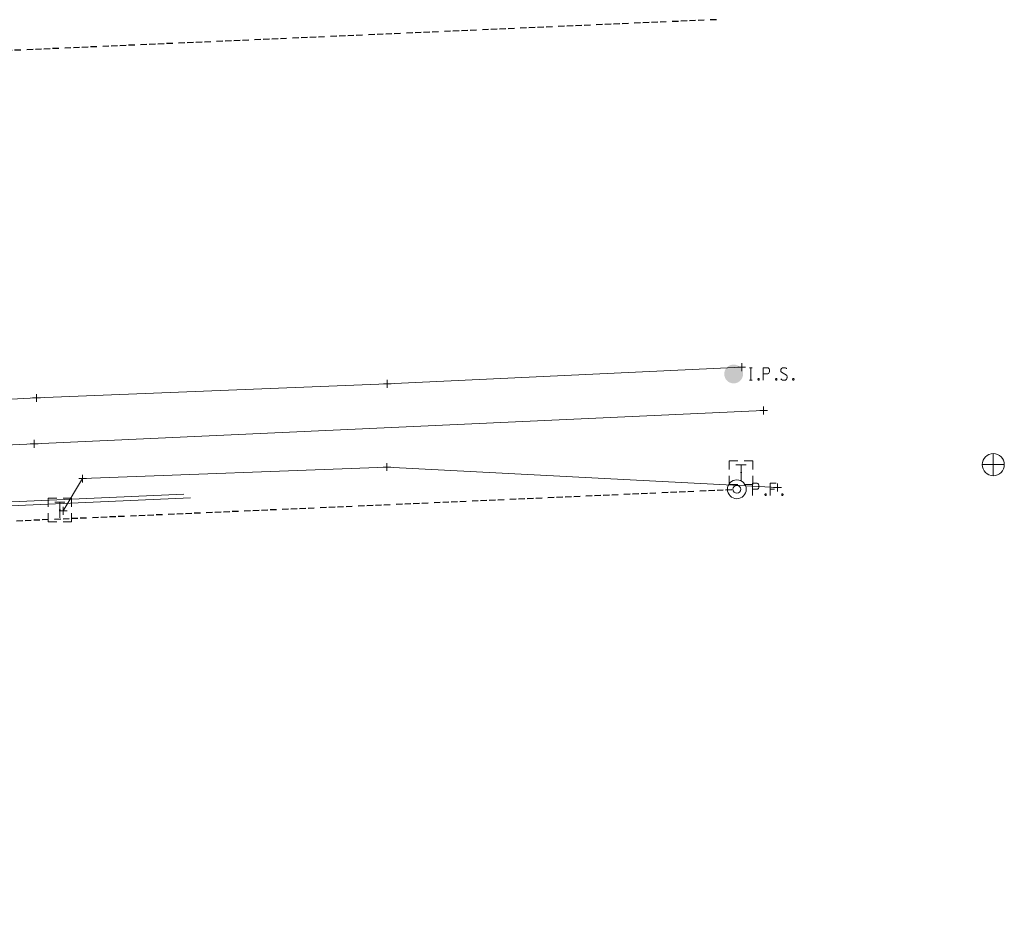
# Model space of a CAD drawing. Extents: x 2312693 to 2320081, y 680305 to 681656.
# Tile 37 of 37: x 2317504 to 2317630, y 681031 to 681145. Entities that reach past the tile are written whole.
import ezdxf

# ---------------------------------------------------------------- set-up
doc = ezdxf.new("R2010")
doc.units = 0
doc.header["$MEASUREMENT"] = 0
for name, pattern in [('foex', [0]), ('gasex', [0]), ('ohelecex', [0]), ('ohteleex', [0]), ('rowex', [4.85, 0.8, -0.375, -0.375, 0.8, -0.3, 0.8, -0.3, 0.8, -0.3]), ('teleex', [0])]:
    doc.linetypes.add(name, pattern=pattern)
for name, color, linetype, lineweight in [('RW_X_Fee_RW', 6, 'rowex', 30), ('SV_P_Mon_Cells_Set', 7, 'Continuous', 0), ('SV_X_Control_Cells_Found', 7, 'Continuous', 0), ('SV_X_Mon_Cells_Found', 7, 'Continuous', 0), ('UT_X_FO', 30, 'foex', 0), ('UT_X_Gas', 40, 'gasex', 0), ('UT_X_Overhead_Electric', 1, 'ohelecex', 0), ('UT_X_Overhead_Telecom', 30, 'ohteleex', 0), ('UT_X_Telecom', 30, 'teleex', 0), ('UT_X_Telecom_Cells', 30, 'Continuous', 0), ('UT_X_Telecom_Cells (Construction)', 30, 'Continuous', 0)]:
    doc.layers.add(name, color=color, linetype=linetype, lineweight=lineweight)
doc.layers.add('SV_X_Shot_Marker (Construction)', color=40, linetype='Continuous', lineweight=0, transparency=0.5)

# ---------------------------------------------------------------- blocks, each defined once
blk = doc.blocks.new('IPS')
at = {"layer": 'SV_P_Mon_Cells_Set', "linetype": 'Continuous', "lineweight": 0}
h = blk.add_hatch(color=52, dxfattribs=at)
edge = h.paths.add_edge_path()
edge.add_arc((0, 0), 0.06, 0, 360)
at = {"layer": 'SV_P_Mon_Cells_Set', "color": 52, "linetype": 'Continuous', "lineweight": 0, "flags": 128}
for points in [[(0.1009, 0.0401), (0.1186, 0.0401)], [(0.1098, -0.0399), (0.1098, 0.0401)], [(0.188, -0.0399), (0.188, 0.0401), (0.2145, 0.0401), (0.2172, 0.0394), (0.2211, 0.0382), (0.2228, 0.0369), (0.2244, 0.0357), (0.2266, 0.0325), (0.2283, 0.0294), (0.2294, 0.0243), (0.2294, 0.0168), (0.2288, 0.0143), (0.2277, 0.0105), (0.2255, 0.0061), (0.2233, 0.0042), (0.2217, 0.0029), (0.2189, 0.0017), (0.2145, 0.001), (0.188, 0.001)], [(0.3385, 0.0344), (0.3374, 0.0357), (0.3357, 0.0369), (0.3308, 0.0388), (0.3247, 0.0401), (0.3203, 0.0401), (0.3187, 0.0401), (0.3115, 0.0382), (0.3054, 0.0344), (0.3016, 0.0294), (0.3005, 0.0243), (0.3005, 0.0206), (0.3016, 0.0155), (0.306, 0.0111), (0.3363, -0.0078), (0.339, -0.0103), (0.3401, -0.0128), (0.3412, -0.0166), (0.3412, -0.0204), (0.3407, -0.0242), (0.3401, -0.0267), (0.339, -0.0298), (0.3379, -0.0324), (0.3368, -0.0342), (0.3352, -0.0361), (0.3335, -0.0374), (0.3313, -0.0387), (0.3297, -0.0393), (0.3247, -0.0399), (0.317, -0.0399), (0.312, -0.0387), (0.3049, -0.0342), (0.3005, -0.0305)], [(0.1009, -0.0399), (0.1186, -0.0399)], [(0.1577, -0.0292), (0.1605, -0.0292), (0.1621, -0.0305), (0.1638, -0.033), (0.1638, -0.0361), (0.1621, -0.0387), (0.1605, -0.0399), (0.1577, -0.0399), (0.1561, -0.0387), (0.1544, -0.0361), (0.1544, -0.033), (0.1561, -0.0305), (0.1577, -0.0292)], [(0.2702, -0.0292), (0.2729, -0.0292), (0.2746, -0.0305), (0.2762, -0.033), (0.2762, -0.0361), (0.2746, -0.0387), (0.2729, -0.0399), (0.2702, -0.0399), (0.2685, -0.0387), (0.2668, -0.0361), (0.2668, -0.033), (0.2685, -0.0305), (0.2702, -0.0292)], [(0.3793, -0.0292), (0.382, -0.0292), (0.3837, -0.0305), (0.3853, -0.033), (0.3853, -0.0361), (0.3837, -0.0387), (0.382, -0.0399), (0.3793, -0.0399), (0.3776, -0.0387), (0.376, -0.0361), (0.376, -0.033), (0.3776, -0.0305), (0.3793, -0.0292)]]:
    blk.add_lwpolyline(points, dxfattribs=at)
blk = doc.blocks.new('IPIPE')
at = {"layer": 'SV_X_Mon_Cells_Found', "color": 7, "linetype": 'Continuous', "lineweight": 0, "flags": 128}
for points in [[(0.0999, -0.04), (0.0999, 0.04), (0.1263, 0.04), (0.1291, 0.0394), (0.1329, 0.0381), (0.1346, 0.0368), (0.1362, 0.0356), (0.1384, 0.0324), (0.1401, 0.0293), (0.1412, 0.0242), (0.1412, 0.0167), (0.1406, 0.0142), (0.1395, 0.0104), (0.1373, 0.006), (0.1351, 0.0041), (0.1335, 0.0028), (0.1307, 0.0016), (0.1263, 0.0009), (0.0999, 0.0009)], [(0.2503, 0.04), (0.2123, 0.04), (0.2123, -0.04)], [(0.2123, 0.0009), (0.2393, 0.0009)], [(0.182, -0.0293), (0.1847, -0.0293), (0.1864, -0.0305), (0.188, -0.0331), (0.188, -0.0362), (0.1864, -0.0387), (0.1847, -0.04), (0.182, -0.04), (0.1803, -0.0387), (0.1787, -0.0362), (0.1787, -0.0331), (0.1803, -0.0305), (0.182, -0.0293)], [(0.2895, -0.0293), (0.2922, -0.0293), (0.2939, -0.0305), (0.2955, -0.0331), (0.2955, -0.0362), (0.2939, -0.0387), (0.2922, -0.04), (0.2895, -0.04), (0.2878, -0.0387), (0.2861, -0.0362), (0.2861, -0.0331), (0.2878, -0.0305), (0.2895, -0.0293)]]:
    blk.add_lwpolyline(points, dxfattribs=at)
at = {"layer": 'SV_X_Mon_Cells_Found', "color": 7, "linetype": 'Continuous', "lineweight": 0}
for radius in [0.06, 0.0247]:
    blk.add_circle((0, 0), radius, dxfattribs=at)
blk = doc.blocks.new('BM')
at = {"layer": 'SV_X_Control_Cells_Found', "color": 52, "linetype": 'Continuous', "lineweight": 0}
for p, q in [((0, 0.0705), (0, -0.0705)), ((-0.0705, 0), (0.0705, 0))]:
    blk.add_line(p, q, dxfattribs=at)
blk.add_circle((0, 0), 0.0705, dxfattribs=at)
blk = doc.blocks.new('SVPT_554')
at = {"layer": 'SV_X_Shot_Marker (Construction)', "transparency": 33554495}
for p, q in [((-0.025, 0), (0.025, 0)), ((0, 0.025), (0, -0.025))]:
    blk.add_line(p, q, dxfattribs=at)
blk.add_point((0, 0), dxfattribs=at)
blk = doc.blocks.new('TPED')
at = {"layer": 'UT_X_Telecom_Cells', "color": 30, "linetype": 'Continuous', "lineweight": 0}
for p, q in [((-0.0325, 0.05), (0.0325, 0.05)), ((0, -0.05), (0, 0.05))]:
    blk.add_line(p, q, dxfattribs=at)
at = {"layer": 'UT_X_Telecom_Cells', "color": 30, "linetype": 'Continuous', "lineweight": 0, "flags": 128}
for points in [[(-0.02, 0.075), (-0.075, 0.075), (-0.075, 0.02)], [(0.075, 0.02), (0.075, 0.075), (0.02, 0.075)], [(-0.075, -0.02), (-0.075, -0.075), (-0.02, -0.075)], [(0.02, -0.075), (0.075, -0.075), (0.075, -0.02)]]:
    blk.add_lwpolyline(points, dxfattribs=at)
at = {"layer": 'UT_X_Telecom_Cells (Construction)', "color": 30, "linetype": 'Continuous', "lineweight": 30}
blk.add_point((0, 0), dxfattribs=at)
blk = doc.blocks.new('SVPT_555')
at = {"layer": 'SV_X_Shot_Marker (Construction)', "transparency": 33554495}
for p, q in [((-0.025, 0), (0.025, 0)), ((0, 0.025), (0, -0.025))]:
    blk.add_line(p, q, dxfattribs=at)
blk.add_point((0, 0), dxfattribs=at)
blk = doc.blocks.new('SVPT_556')
at = {"layer": 'SV_X_Shot_Marker (Construction)', "transparency": 33554495}
for p, q in [((-0.025, 0), (0.025, 0)), ((0, 0.025), (0, -0.025))]:
    blk.add_line(p, q, dxfattribs=at)
blk.add_point((0, 0), dxfattribs=at)
blk = doc.blocks.new('SVPT_557')
at = {"layer": 'SV_X_Shot_Marker (Construction)', "transparency": 33554495}
for p, q in [((-0.025, 0), (0.025, 0)), ((0, 0.025), (0, -0.025))]:
    blk.add_line(p, q, dxfattribs=at)
blk.add_point((0, 0), dxfattribs=at)
blk = doc.blocks.new('SVPT_558')
at = {"layer": 'SV_X_Shot_Marker (Construction)', "transparency": 33554495}
for p, q in [((-0.025, 0), (0.025, 0)), ((0, 0.025), (0, -0.025))]:
    blk.add_line(p, q, dxfattribs=at)
blk.add_point((0, 0), dxfattribs=at)
blk = doc.blocks.new('SVPT_559')
at = {"layer": 'SV_X_Shot_Marker (Construction)', "transparency": 33554495}
for p, q in [((-0.025, 0), (0.025, 0)), ((0, 0.025), (0, -0.025))]:
    blk.add_line(p, q, dxfattribs=at)
blk.add_point((0, 0), dxfattribs=at)
blk = doc.blocks.new('SVPT_560')
at = {"layer": 'SV_X_Shot_Marker (Construction)', "transparency": 33554495}
for p, q in [((-0.025, 0), (0.025, 0)), ((0, 0.025), (0, -0.025))]:
    blk.add_line(p, q, dxfattribs=at)
blk.add_point((0, 0), dxfattribs=at)
blk = doc.blocks.new('TPED_1')
at = {"layer": 'UT_X_Telecom_Cells', "color": 30, "linetype": 'Continuous', "lineweight": 0}
for p, q in [((-0.0325, 0.05), (0.0325, 0.05)), ((0, -0.05), (0, 0.05))]:
    blk.add_line(p, q, dxfattribs=at)
at = {"layer": 'UT_X_Telecom_Cells', "color": 30, "linetype": 'Continuous', "lineweight": 0, "flags": 128}
for points in [[(-0.02, 0.075), (-0.075, 0.075), (-0.075, 0.02)], [(0.075, 0.02), (0.075, 0.075), (0.02, 0.075)], [(-0.075, -0.02), (-0.075, -0.075), (-0.02, -0.075)], [(0.02, -0.075), (0.075, -0.075), (0.075, -0.02)]]:
    blk.add_lwpolyline(points, dxfattribs=at)
at = {"layer": 'UT_X_Telecom_Cells (Construction)', "color": 30, "linetype": 'Continuous', "lineweight": 30}
blk.add_point((0, 0), dxfattribs=at)
blk = doc.blocks.new('SVPT_561')
at = {"layer": 'SV_X_Shot_Marker (Construction)', "transparency": 33554495}
for p, q in [((-0.025, 0), (0.025, 0)), ((0, 0.025), (0, -0.025))]:
    blk.add_line(p, q, dxfattribs=at)
blk.add_point((0, 0), dxfattribs=at)
blk = doc.blocks.new('SVPT_562')
at = {"layer": 'SV_X_Shot_Marker (Construction)', "transparency": 33554495}
for p, q in [((-0.025, 0), (0.025, 0)), ((0, 0.025), (0, -0.025))]:
    blk.add_line(p, q, dxfattribs=at)
blk.add_point((0, 0), dxfattribs=at)

msp = doc.modelspace()

# ---------------------------------------------------------------- linework, layer by layer
at = {"layer": 'RW_X_Fee_RW'}
for p, q in [((2317593.22, 681144.68), (2315529.57, 681054.69)), ((2316363.67, 681031.01), (2317595.83, 681084.74, 1172.83))]:
    msp.add_line(p, q, dxfattribs=at)
at = {"layer": 'UT_X_FO'}
msp.add_polyline3d([(2316554.38, 681051.73, 1166.55), (2316593.49, 681053.1, 1163.8), (2316669.12, 681054.31, 1159.04), (2316723.44, 681057.75, 1156.84), (2316758.69, 681059.04, 1155.79), (2316794.08, 681059.78, 1154.64), (2316839.85, 681062.84, 1154.62), (2316879.15, 681064.82, 1154.51), (2316919.02, 681066.44, 1154.38), (2316955.77, 681065.75, 1154.14), (2316982.61, 681067.49, 1153.99), (2317022.67, 681069.73, 1153.55), (2317055.05, 681071.87, 1153.3), (2317089.92, 681073.08, 1153.65), (2317131.46, 681074.9, 1154.33), (2317185.88, 681078.08, 1155.54), (2317256.25, 681083.07, 1157.59), (2317295.81, 681086.64, 1159.32), (2317343.55, 681088.87, 1161.51), (2317398.95, 681091.68, 1164.23), (2317453.31, 681093.61, 1166.86), (2317506.45, 681096.4, 1169.46), (2317551.22, 681098.2, 1170.76), (2317596.45, 681100.33, 1171.72)], dxfattribs=at)
at = {"layer": 'UT_X_Gas'}
msp.add_polyline3d([(2316714.32, 681054.46, 1156.44), (2316756.19, 681057.64, 1155.31), (2316791.31, 681058.53, 1153.99), (2316844.57, 681061.87, 1153.86), (2316879.93, 681063.61, 1153.84), (2316924.2, 681062.19, 1153.49), (2316954.31, 681062.73, 1153.3), (2316963.31, 681061.75, 1153.42), (2316983.22, 681061.04, 1152.54), (2317001.8, 681061.02, 1151.72), (2317024.75, 681066.95, 1152.89), (2317056.15, 681069.07, 1152.55), (2317092.06, 681070.81, 1152.52), (2317121.98, 681072.35, 1153.58), (2317176.98, 681075.49, 1154.81), (2317232.12, 681078.34, 1155.97), (2317286.82, 681081.45, 1157.27), (2317342.69, 681083.77, 1159.87), (2317399.44, 681085.22, 1162.33), (2317451.49, 681088.04, 1164.89), (2317506.14, 681090.55, 1166.91), (2317599.25, 681094.8, 1171.44)], dxfattribs=at)
at = {"layer": 'UT_X_Overhead_Electric'}
msp.add_polyline3d([(2316464.83, 681038.54, 1168.95), (2316728.31, 681048.05, 1167.83), (2316892.92, 681055.33, 1165.36), (2317075.53, 681063.87, 1162.39), (2317259.86, 681072.28, 1157.17), (2317525.25, 681084.11, 1171.45)], dxfattribs=at)
at = {"layer": 'UT_X_Overhead_Telecom'}
msp.add_polyline3d([(2316464.78, 681038.05, 1153.58), (2316728.18, 681047.56, 1152.46), (2316892.7, 681054.84, 1149.99), (2317075.21, 681063.38, 1147.02), (2317260.08, 681071.81, 1141.79), (2317526.1, 681083.67, 1156.1)], dxfattribs=at)
at = {"layer": 'UT_X_Telecom'}
msp.add_polyline3d([(2317509.84, 681082, 1170.83), (2317512.33, 681086.1, 1169.58), (2317551.17, 681087.58, 1170.9), (2317601.01, 681084.98, 1172.53)], dxfattribs=at)

# ---------------------------------------------------------------- block references
at = {"layer": 'SV_P_Mon_Cells_Set', "color": 52, "linetype": 'Continuous', "lineweight": 0, "xscale": 20, "yscale": 20, "zscale": 20}
msp.add_blockref('IPS', (2317595.42, 681099.46, 1171.78), dxfattribs=at)
at = {"layer": 'SV_X_Control_Cells_Found', "color": 52, "linetype": 'Continuous', "lineweight": 0, "xscale": 20, "yscale": 20, "zscale": 20}
msp.add_blockref('BM', (2317628.55, 681087.89, 1173.54), dxfattribs=at)
at = {"layer": 'SV_X_Mon_Cells_Found', "color": 7, "linetype": 'Continuous', "lineweight": 0, "xscale": 20, "yscale": 20, "zscale": 20}
msp.add_blockref('IPIPE', (2317595.83, 681084.74, 1172.83), dxfattribs=at)
at = {"layer": 'SV_X_Shot_Marker (Construction)', "transparency": 33554495, "xscale": 20, "yscale": 20, "zscale": 20}
for name, p in [('SVPT_556', (2317596.45, 681100.33, 1171.72)), ('SVPT_557', (2317551.22, 681098.2, 1170.76)), ('SVPT_562', (2317506.45, 681096.4, 1169.46)), ('SVPT_555', (2317599.25, 681094.8, 1171.44)), ('SVPT_561', (2317506.14, 681090.55, 1166.91)), ('SVPT_558', (2317551.17, 681087.58, 1170.9)), ('SVPT_559', (2317512.33, 681086.1, 1169.58)), ('SVPT_554', (2317601.01, 681084.98, 1172.53)), ('SVPT_560', (2317509.84, 681082, 1170.83))]:
    msp.add_blockref(name, p, dxfattribs=at)
at = {"layer": 'UT_X_Telecom_Cells', "color": 30, "linetype": 'Continuous', "lineweight": 0, "xscale": 20, "yscale": 20, "zscale": 20}
for name, p in [('TPED', (2317596.36, 681086.87, 1172.36)), ('TPED_1', (2317509.43, 681082.1, 1170.75))]:
    msp.add_blockref(name, p, dxfattribs=at)

doc.saveas('drawing.dxf')
